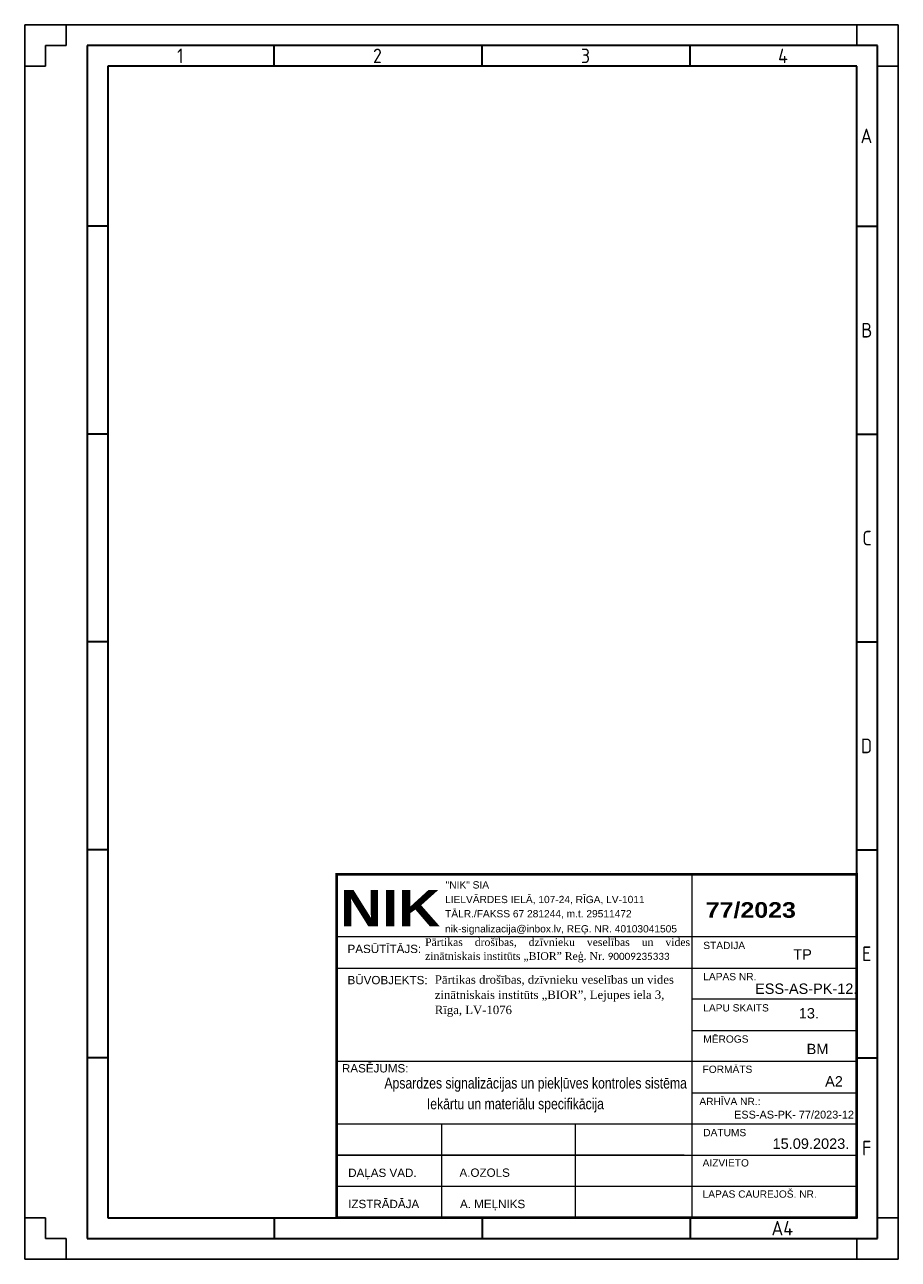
# Model space of a CAD drawing. Header units: millimetres. Extents: x -1662057 to -197461, y -941126 to 63888.
# Tile 1 of 209: x -1577051 to -1548560, y -941126 to -900831. Entities that reach past the tile are written whole.
import ezdxf

# ---------------------------------------------------------------- set-up
doc = ezdxf.new("R2010")
doc.units = ezdxf.units.MM
for name, color, linetype, lineweight in [('00_rāmis', 7, 'CONTINUOUS', 18), ('00_text_rakstlaukums', 7, 'CONTINUOUS', 18), ('00_tieva', 7, 'CONTINUOUS', 15), ('Titlebox', 7, 'CONTINUOUS', 9)]:
    doc.layers.add(name, color=color, linetype=linetype, lineweight=lineweight)
doc.layers.add('PDF_Geometry', color=7, linetype='CONTINUOUS')
doc.layers.add('Rasējuma lapa', color=7, linetype='CONTINUOUS')
doc.styles.add('Arial_baltic', font='arial.ttf')
doc.styles.add('Bold', font='ariblk.ttf', dxfattribs={"height": 60})
doc.styles.add('Calibri', font='calibri.ttf')
doc.styles.add('ISO', font='iso')

# ---------------------------------------------------------------- blocks, each defined once
blk = doc.blocks.new('*U1401')
at = {"layer": 'Rasējuma lapa'}
for p, q in [((0, 297), (-210, 297)), ((-210, 297), (-210, 0)), ((-200, 297), (-200, 292)), ((-10, 297), (-10, 292)), ((0, 0), (0, 297)), ((-200, 292), (-205, 292)), ((-205, 292), (-205, 287)), ((-205, 287), (-210, 287)), ((0, 287), (-5, 287)), ((-210, 10), (-205, 10)), ((-205, 10), (-205, 5)), ((0, 10), (-5, 10)), ((-205, 5), (-200, 5)), ((-200, 5), (-200, 0)), ((-10, 0), (-10, 5)), ((-210, 0), (0, 0))]:
    blk.add_line(p, q, dxfattribs=at)
at = {"layer": 'Rasējuma lapa', "lineweight": 35}
for p, q in [((-5, 292), (-195, 292)), ((-195, 292), (-195, 5)), ((-150, 287), (-150, 292)), ((-100, 287), (-100, 292)), ((-50, 287), (-50, 292)), ((-5, 5), (-5, 292)), ((-190, 248.5), (-195, 248.5)), ((-10, 248.5), (-5, 248.5)), ((-190, 198.5), (-195, 198.5)), ((-10, 198.5), (-5, 198.5)), ((-190, 148.5), (-195, 148.5)), ((-10, 148.5), (-5, 148.5)), ((-190, 98.5), (-195, 98.5)), ((-10, 98.5), (-5, 98.5)), ((-190, 48.5), (-195, 48.5)), ((-10, 48.5), (-5, 48.5)), ((-150, 10), (-150, 5)), ((-100, 10), (-100, 5)), ((-50, 10), (-50, 5)), ((-195, 5), (-5, 5))]:
    blk.add_line(p, q, dxfattribs=at)
at = {"layer": 'Rasējuma lapa', "lineweight": 30}
for p, q in [((-10, 287), (-190, 287)), ((-190, 287), (-190, 10)), ((-10, 10), (-10, 287)), ((-190, 10), (-10, 10))]:
    blk.add_line(p, q, dxfattribs=at)
at = {"layer": 'Rasējuma lapa', "style": 'ISO'}
for s, p in [('1', (-173.38, 287.75)), ('2', (-126.29, 287.75)), ('3', (-76.3, 287.75)), ('4', (-28.9, 287.75)), ('A', (-9.08, 268.5)), ('B', (-8.9, 221.75)), ('C', (-8.64, 171.75)), ('D', (-9, 121.75)), ('E', (-8.72, 71.75)), ('F', (-8.72, 25)), ('A4', (-30.48, 5.75))]:
    blk.add_text(s, height=3.5, dxfattribs=at).set_placement(p)

msp = doc.modelspace()

# ---------------------------------------------------------------- linework, layer by layer
at = {"layer": '00_rāmis'}
for p, q in [((-1549919.12547, -928564.40423), (-1566878.21689, -928564.40418)), ((-1549919.12232, -928564.40423), (-1566878.21374, -928564.40418))]:
    msp.add_line(p, q, dxfattribs=at)
at = {"layer": '00_rāmis', "const_width": 84.79564}
msp.add_lwpolyline([(-1566878.22424, -939761.47185), (-1549919.12232, -939761.47185), (-1549919.12232, -928564.40423), (-1566878.22424, -928564.40423)], close=True, dxfattribs=at)
at = {"layer": '00_tieva'}
for p, q in [((-1555277.78495, -939761.47413), (-1555277.78495, -928564.40418)), ((-1549919.12547, -930600.32375), (-1566878.21565, -930600.30805)), ((-1555277.79416, -939761.47413), (-1555277.79416, -930600.32375)), ((-1566878.2166, -931618.99174), (-1549919.13468, -931618.99174)), ((-1549919.12547, -932637.36853), (-1555277.79416, -932637.36851)), ((-1555277.79416, -933656.04147), (-1549919.13468, -933656.04147)), ((-1549919.12547, -934673.28804), (-1566878.22027, -934673.28799)), ((-1555277.79416, -935691.96098), (-1549919.13468, -935691.96098)), ((-1566878.22171, -936709.2075), (-1549919.12547, -936709.20755)), ((-1566878.22171, -936709.2075), (-1549919.12547, -936709.20755)), ((-1563446.57429, -939761.47252), (-1563446.57429, -936709.2075)), ((-1559083.42822, -939761.47365), (-1559083.42822, -936709.2075)), ((-1555548.1696, -937726.73935), (-1566878.22248, -937726.73935)), ((-1566878.22171, -937726.73935), (-1549919.12547, -937726.7394)), ((-1555548.1696, -937726.73935), (-1566742.54485, -937726.73935)), ((-1555548.1696, -938744.2712), (-1566878.22248, -938744.2712)), ((-1549919.12547, -938744.27125), (-1566742.54485, -938744.2712))]:
    msp.add_line(p, q, dxfattribs=at)
at = {"layer": 'PDF_Geometry', "lineweight": 9}
msp.add_lwpolyline([(-1566528.86065, -928545.59558), (-1549916.38746, -928545.59558)], dxfattribs=at)

# ---------------------------------------------------------------- block references
at = {"layer": 'Rasējuma lapa', "xscale": 135.6730224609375, "yscale": 135.6730224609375, "zscale": 135.6730224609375}
msp.add_blockref('*U1401', (-1548560.09211, -941125.67891), dxfattribs=at)

# ---------------------------------------------------------------- texts
at = {"layer": '00_rāmis'}
for s, height, style, p in [('"NIK" SIA', 237.444202, 'Arial_baltic', (-1563322.57202, -929023.83956)), ('LIELVĀRDES IELĀ, 107-24, RĪGA, LV-1011', 237.4442015, 'Arial_baltic', (-1563341.08662, -929500.40596)), ('77/2023', 508.773834, 'Bold', (-1554839.50599, -929978.416)), ('TĀLR./FAKSS 67 281244, m.t. 29511472', 237.4442015, 'Arial_baltic', (-1563341.08662, -929964.39173)), ('nik-signalizacija@inbox.lv, REĢ. NR. 40103041505', 237.4442015, 'Arial_baltic', (-1563341.08662, -930457.61833)), ('PASŪTĪTĀJS:', 271.3460449, 'Arial_baltic', (-1566522.8203, -931130.13534)), ('PASŪTĪTĀJS:', 271.3460449, 'Arial_baltic', (-1566522.81109, -931130.13534)), ('STADIJA', 237.444202, 'Arial_baltic', (-1554920.44295, -931000.3389)), ('TP', 338.3346, 'Arial_baltic', (-1551984.21262, -931344.80936)), ('BŪVOBJEKTS:', 271.3460449, 'Arial_baltic', (-1566522.81006, -932148.50717)), ('LAPAS NR.', 237.444202, 'Arial_baltic', (-1554920.44295, -932017.87075)), ('ESS-AS-PK-12. ', 338.3345998, 'Arial_baltic', (-1553229.62307, -932462.92587)), ('LAPU SKAITS', 237.4442015, 'Arial_baltic', (-1554920.44295, -933037.38863)), ('13.', 338.3346, 'Arial_baltic', (-1551805.10739, -933265.45828)), ('MĒROGS', 237.444202, 'Arial_baltic', (-1554920.44295, -934055.20575)), ('BM', 339.182556, 'Arial_baltic', (-1551549.73614, -934430.24755)), ('RASĒJUMS:', 271.346045, 'Arial_baltic', (-1566705.01511, -935026.76179)), ('FORMĀTS', 237.444202, 'Arial_baltic', (-1554943.07561, -935042.16605)), ('A2', 339.182556, 'Arial_baltic', (-1550946.57305, -935486.95292)), ('ARHĪVA NR.:', 237.4442015, 'Arial_baltic', (-1555046.59928, -936090.66916)), ('ESS-AS-PK- 77/2023-12', 254.3869171, 'Arial_baltic', (-1553915.67862, -936531.07356)), ('DATUMS', 237.444202, 'Arial_baltic', (-1554920.44201, -937108.46939)), ('15.09.2023.', 339.1825562, 'Arial_baltic', (-1552660.61783, -937520.72386)), ('AIZVIETO', 237.444202, 'Arial_baltic', (-1554942.91197, -938096.37533)), ('DAĻAS VAD.', 271.346045, 'Arial_baltic', (-1566501.96272, -938438.10603)), ('A.OZOLS', 271.346045, 'Arial_baltic', (-1562871.86108, -938433.3761)), ('LAPAS CAUREJOŠ. NR.', 237.4442015, 'Arial_baltic', (-1554942.91254, -939114.06555)), ('IZSTRĀDĀJA', 271.346045, 'Arial_baltic', (-1566501.96272, -939455.63786)), ('A. MEĻNIKS', 271.346045, 'Arial_baltic', (-1562855.19803, -939455.63854))]:
    msp.add_text(s, height=height, dxfattribs=dict(at, style=style)).set_placement(p)
at = {"layer": '00_rāmis', "color": 5, "style": 'Bold'}
msp.add_text('NIK', height=1187.138947, dxfattribs=at).set_placement((-1566768.23078, -930256.82841))
at = {"layer": '00_text_rakstlaukums', "style": 'Arial_baltic', "width": 0.8}
for s, p in [('Apsardzes signalizācijas un piekļūves kontroles sistēma', (-1565319.99307, -935551.77299)), ('Iekārtu un materiālu specifikācija', (-1563934.48389, -936227.27416))]:
    msp.add_text(s, height=356.141684, dxfattribs=at).set_placement(p)
at = {"layer": 'Titlebox', "attachment_point": 1, "style": 'Calibri'}
for s, insert, char_height, width in [('\\pxa0.66667,sm1.07917,qj;{\\fTimes New Roman|b0|i0|c186|p18;Pārtikas drošības, dzīvnieku veselības un vides zinātniskais institūts „BIOR” Reģ. Nr. \\fCalibri|b0|i0|c0|p34;\\H0.91667x;90009235333}', (-1563993.66195, -930645.6254), 253.125, 8617.8480245), ('\\pxa0.66667,sm1.07917;{\\fTimes New Roman|b0|i0|c186|p18;\\H0.91667x;Pārtikas drošības, dzīvnieku veselības un vides zinātniskais institūts „BIOR”, \\fTimes New Roman|b0|i0|c0|p18;Lejupes iela 3, \\fTimes New Roman|b0|i0|c186|p18;\\PRīga, \\fTimes New Roman|b0|i0|c0|p18;LV-1076\\fCalibri|b0|i0|c0|p34;\\P\\pa0.25,s*,ql;\\fTimes New Roman|b0|i0|c0|p18; }', (-1563675.92886, -931858.30088), 300, 8475.0517374)]:
    msp.add_mtext(s, dxfattribs=dict(at, insert=insert, char_height=char_height, width=width))

doc.saveas('drawing.dxf')
